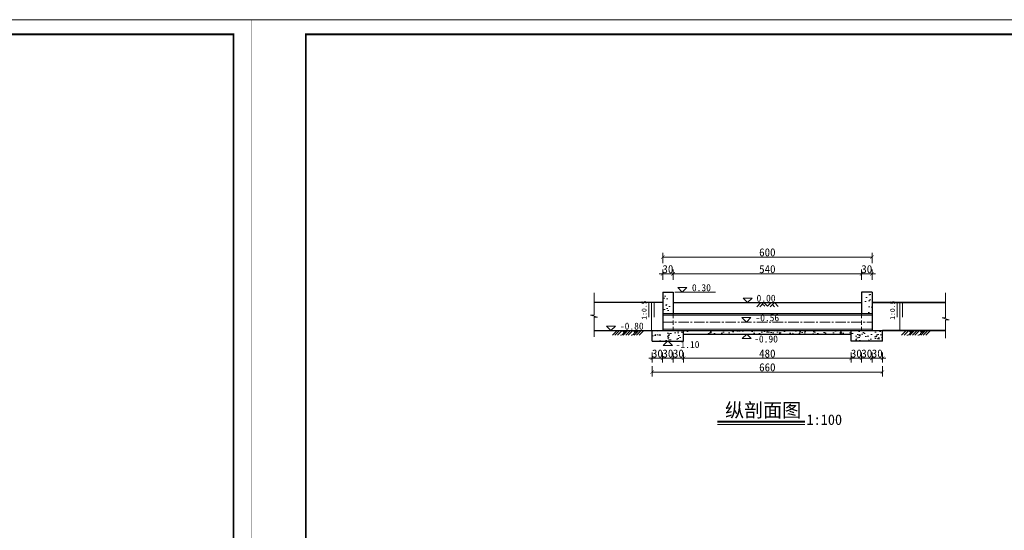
# Model space of a CAD drawing. Extents: x 36231 to 595326, y 3059 to 3871788.
# Tile 34 of 143: x 584516 to 584798, y 3864597 to 3864743. Entities that reach past the tile are written whole.
import ezdxf

# ---------------------------------------------------------------- set-up
doc = ezdxf.new("R2010")
doc.units = 0
doc.header["$PDMODE"] = 32
doc.header["$PDSIZE"] = 0.2
doc.linetypes.add('CENTER2', pattern=[1.125, 0.75, -0.125, 0.125, -0.125])
doc.linetypes.add('HIDDEN', pattern=[0.375, 0.25, -0.125])
doc.layers.get('0').update_dxf_attribs({"linetype": 'CONTINUOUS'})
doc.layers.get('Defpoints').update_dxf_attribs({"linetype": 'CONTINUOUS'})
for name, color, linetype, lineweight in [('0.09标注线', 3, 'CONTINUOUS', 9), ('0.13填充', 8, 'CONTINUOUS', 9), ('0.13文字', 3, 'CONTINUOUS', 13), ('0.30粗蓝', 4, 'CONTINUOUS', 30), ('图框１', 5, 'CONTINUOUS', 60), ('文字', 7, 'CONTINUOUS', 15), ('文字层', 7, 'CONTINUOUS', 15), ('粗线', 7, 'CONTINUOUS', 35), ('细实线', 3, 'CONTINUOUS', 20), ('细线', 7, 'CONTINUOUS', 15), ('细线-尺寸线和尺寸界限、剖面线、示坡线、重合剖面的轮廓线、钢筋图的构件轮廓线、表格中分隔线、引出线', 7, 'CONTINUOUS', 0), ('虚线', 251, 'HIDDEN', 15)]:
    doc.layers.add(name, color=color, linetype=linetype, lineweight=lineweight)
doc.styles.add('-仿宋_GB2312', font='仿宋_GB2312_0.ttf')
doc.styles.add('HZTXT', font='仿宋_GB2312_0.ttf', dxfattribs={"width": 0.8, "height": 2.5})
doc.styles.get("Standard").update_dxf_attribs({"font": 'rs.shx', "bigfont": 'hztxt.shx'})
doc.dimstyles.get("Standard").update_dxf_attribs({"dimtxt": 0.18, "dimasz": 0.18, "dimexe": 0.18, "dimexo": 0.0625, "dimgap": 0.09, "dimtad": 0, "dimtih": 1, "dimtoh": 1, "dimdec": 0, "dimlfac": 2, "dimzin": 0, "dimdsep": 46, "dimtxsty": 'Standard', "dimcen": 0.09, "dimadec": 0, "dimazin": 0, "dimtfac": 1, "dimtdec": 0, "dimtofl": 0, "dimtmove": 0, "dimatfit": 3, "dimfxl": 1, "dimtolj": 1, "dimtzin": 0, "dimarcsym": 0})
doc.dimstyles.new('副本 (5) (2) STANDARD', dxfattribs={"dimtxt": 2.3, "dimasz": 1, "dimexe": 1.25, "dimexo": 1.5, "dimgap": 0.2, "dimtad": 1, "dimdec": 0, "dimlfac": 10, "dimzin": 0, "dimdsep": 46, "dimtxsty": '-仿宋_GB2312', "dimblk": 'ARCHTICK', "dimcen": 0.09, "dimadec": 0, "dimazin": 0, "dimtfac": 1, "dimtdec": 0, "dimtix": 1, "dimtmove": 2, "dimatfit": 3, "dimfxl": 1.7, "dimfxlon": 1, "dimtolj": 1, "dimtzin": 0, "dimlwd": 9, "dimlwe": 9, "dimarcsym": 0})
doc.dimstyles.new('工作室标准标注', dxfattribs={"dimtxt": 2.5, "dimasz": 1, "dimexe": 1.2, "dimexo": 1.5, "dimgap": 1, "dimtad": 1, "dimdec": 1, "dimzin": 0, "dimdsep": 46, "dimtxsty": 'HZTXT', "dimblk": 'ARCHTICK', "dimcen": 0.09, "dimadec": 0, "dimazin": 0, "dimtfac": 0.09, "dimtdec": 1, "dimtofl": 0, "dimtmove": 2, "dimatfit": 3, "dimldrblk": 'ARCHTICK', "dimfxl": 3, "dimfxlon": 1, "dimtolj": 1, "dimtzin": 0, "dimarcsym": 0})

# ---------------------------------------------------------------- blocks, each defined once
blk = doc.blocks.new('eesz')
at = {"layer": '图框１', "color": 7, "const_width": 0.46666665}
blk.add_lwpolyline([(25244.47424427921, -497.5989567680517), (25244.47424427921, -1980.561866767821), (27344.47416927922, -1980.561866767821), (27344.47416927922, -497.5989567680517)], close=True, dxfattribs=at)
blk.add_lwpolyline([(25244.47424427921, -497.5989567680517), (25244.47424427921, -1980.561866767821), (27344.47416927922, -1980.561866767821), (27344.47416927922, -497.5989567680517)], close=True, dxfattribs=at)
at = {"layer": '图框１', "color": 5, "const_width": 0.46666665}
blk.add_lwpolyline([(25244.47424427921, -497.5989567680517), (25244.47424427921, -1980.561866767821), (27344.47416927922, -1980.561866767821), (27344.47416927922, -497.5989567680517)], close=True, dxfattribs=at)
at = {"layer": '图框１', "color": 7}
blk.add_lwpolyline([(25322.25201927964, -518.3396967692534, 3.111110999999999, 3.111110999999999, 0), (27318.54824427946, -518.3396967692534, 2.592592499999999, 2.592592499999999, 0), (27318.54824427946, -1954.635941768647, 2.592592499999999, 2.592592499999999, 0), (25322.25201927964, -1954.635941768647, 2.592592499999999, 2.592592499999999, 0)], format="xyseb", close=True, dxfattribs=at)
blk.add_lwpolyline([(25322.25201927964, -518.3396967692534, 3.111110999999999, 3.111110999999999, 0), (27318.54824427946, -518.3396967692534, 2.592592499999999, 2.592592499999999, 0), (27318.54824427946, -1954.635941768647, 2.592592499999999, 2.592592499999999, 0), (25322.25201927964, -1954.635941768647, 2.592592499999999, 2.592592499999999, 0)], format="xyseb", close=True, dxfattribs=at)
at = {"layer": '图框１', "color": 5}
blk.add_lwpolyline([(25322.25201927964, -518.3396967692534, 3.111110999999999, 3.111110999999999, 0), (27318.54824427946, -518.3396967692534, 2.592592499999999, 2.592592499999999, 0), (27318.54824427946, -1954.635941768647, 2.592592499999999, 2.592592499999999, 0), (25322.25201927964, -1954.635941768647, 2.592592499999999, 2.592592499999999, 0)], format="xyseb", close=True, dxfattribs=at)
blk = doc.blocks.new('_ARCHTICK')
at = {"color": 0, "linetype": 'ByBlock', "const_width": 0.15}
blk.add_lwpolyline([(-0.5, -0.5), (0.5, 0.5)], dxfattribs=at)
blk = doc.blocks.new('*D1576')
at = {"layer": '0.09标注线', "color": 0, "lineweight": 9}
for p, q in [((584700.4425086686, 3864668.459634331), (584700.4425086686, 3864671.409634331)), ((584703.4425086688, 3864668.459634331), (584703.4425086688, 3864671.409634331)), ((584700.4425086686, 3864670.159634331), (584699.4425086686, 3864670.159634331)), ((584700.4425086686, 3864670.159634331), (584703.4425086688, 3864670.159634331)), ((584703.4425086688, 3864670.159634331), (584704.4425086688, 3864670.159634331))]:
    blk.add_line(p, q, dxfattribs=at)
at = {"layer": 'Defpoints', "color": 0, "lineweight": 13}
for p in [(584703.4425086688, 3864670.159634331), (584700.4425086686, 3864664.908054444), (584703.4425086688, 3864664.908028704)]:
    blk.add_point(p, dxfattribs=at)
at = {"layer": '0.09标注线', "color": 0, "lineweight": 9}
blk.add_blockref('_ARCHTICK', (584700.4425086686, 3864670.159634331), dxfattribs=at)
at = {"layer": '0.09标注线', "color": 0, "lineweight": 9, "rotation": 180}
blk.add_blockref('_ARCHTICK', (584703.4425086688, 3864670.159634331), dxfattribs=at)
at = {"layer": '0.09标注线', "color": 0, "lineweight": 13, "insert": (584701.9425086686, 3864671.509634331), "char_height": 2.3, "attachment_point": 5, "style": '-仿宋_GB2312'}
blk.add_mtext('\\A1;30', dxfattribs=at)
blk = doc.blocks.new('*D1578')
at = {"layer": '0.09标注线', "color": 0, "lineweight": 9}
for p, q in [((584757.4425125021, 3864668.459634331), (584757.4425125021, 3864671.409634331)), ((584760.4425125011, 3864668.459634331), (584760.4425125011, 3864671.409634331)), ((584757.4425125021, 3864670.159634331), (584756.4425125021, 3864670.159634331)), ((584757.4425125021, 3864670.159634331), (584760.4425125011, 3864670.159634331)), ((584760.4425125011, 3864670.159634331), (584761.4425125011, 3864670.159634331))]:
    blk.add_line(p, q, dxfattribs=at)
at = {"layer": 'Defpoints', "color": 0, "lineweight": 13}
for p in [(584760.4425125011, 3864670.159634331), (584760.4425125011, 3864664.908283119), (584757.4425125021, 3864661.908056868)]:
    blk.add_point(p, dxfattribs=at)
at = {"layer": '0.09标注线', "color": 0, "lineweight": 9}
blk.add_blockref('_ARCHTICK', (584757.4425125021, 3864670.159634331), dxfattribs=at)
at = {"layer": '0.09标注线', "color": 0, "lineweight": 9, "rotation": 180}
blk.add_blockref('_ARCHTICK', (584760.4425125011, 3864670.159634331), dxfattribs=at)
at = {"layer": '0.09标注线', "color": 0, "lineweight": 13, "insert": (584758.9425125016, 3864671.509634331), "char_height": 2.3, "attachment_point": 5, "style": '-仿宋_GB2312'}
blk.add_mtext('\\A1;30', dxfattribs=at)
blk = doc.blocks.new('*D1579')
at = {"layer": '0.09标注线', "color": 0, "lineweight": 9}
for p, q in [((584697.4404176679, 3864645.961786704), (584696.4404176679, 3864645.961786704)), ((584697.4404176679, 3864647.661786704), (584697.4404176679, 3864644.711786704)), ((584697.4404176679, 3864645.961786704), (584700.4414107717, 3864645.961786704)), ((584700.4414107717, 3864647.661786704), (584700.4414107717, 3864644.711786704)), ((584700.4414107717, 3864645.961786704), (584701.4414107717, 3864645.961786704))]:
    blk.add_line(p, q, dxfattribs=at)
at = {"layer": 'Defpoints', "color": 0, "lineweight": 13}
for p in [(584700.4414107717, 3864653.908045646), (584697.4404176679, 3864650.908045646), (584700.4414107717, 3864645.961786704)]:
    blk.add_point(p, dxfattribs=at)
at = {"layer": '0.09标注线', "color": 0, "lineweight": 9}
blk.add_blockref('_ARCHTICK', (584697.4404176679, 3864645.961786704), dxfattribs=at)
at = {"layer": '0.09标注线', "color": 0, "lineweight": 9, "rotation": 180}
blk.add_blockref('_ARCHTICK', (584700.4414107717, 3864645.961786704), dxfattribs=at)
at = {"layer": '0.09标注线', "color": 0, "lineweight": 13, "insert": (584698.9409142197, 3864647.311786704), "char_height": 2.3, "attachment_point": 5, "style": '-仿宋_GB2312'}
blk.add_mtext('\\A1;30', dxfattribs=at)
blk = doc.blocks.new('*D1580')
at = {"layer": '0.09标注线', "color": 0, "lineweight": 9}
for p, q in [((584700.4414107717, 3864645.961786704), (584699.4414107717, 3864645.961786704)), ((584700.4414107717, 3864647.661786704), (584700.4414107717, 3864644.711786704)), ((584700.4414107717, 3864645.961786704), (584703.4425086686, 3864645.961786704)), ((584703.4425086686, 3864647.661786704), (584703.4425086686, 3864644.711786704)), ((584703.4425086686, 3864645.961786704), (584704.4425086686, 3864645.961786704))]:
    blk.add_line(p, q, dxfattribs=at)
at = {"layer": 'Defpoints', "color": 0, "lineweight": 13}
for p in [(584700.4414107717, 3864653.908045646), (584703.4425086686, 3864653.908045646), (584703.4425086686, 3864645.961786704)]:
    blk.add_point(p, dxfattribs=at)
at = {"layer": '0.09标注线', "color": 0, "lineweight": 9}
blk.add_blockref('_ARCHTICK', (584700.4414107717, 3864645.961786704), dxfattribs=at)
at = {"layer": '0.09标注线', "color": 0, "lineweight": 9, "rotation": 180}
blk.add_blockref('_ARCHTICK', (584703.4425086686, 3864645.961786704), dxfattribs=at)
at = {"layer": '0.09标注线', "color": 0, "lineweight": 13, "insert": (584701.9419597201, 3864647.311786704), "char_height": 2.3, "attachment_point": 5, "style": '-仿宋_GB2312'}
blk.add_mtext('\\A1;30', dxfattribs=at)
blk = doc.blocks.new('*D1581')
at = {"layer": '0.09标注线', "color": 0, "lineweight": 9}
for p, q in [((584703.4425086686, 3864645.961786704), (584702.4425086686, 3864645.961786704)), ((584703.4425086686, 3864647.661786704), (584703.4425086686, 3864644.711786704)), ((584703.4425086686, 3864645.961786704), (584706.4404176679, 3864645.961786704)), ((584706.4404176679, 3864647.661786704), (584706.4404176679, 3864644.711786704)), ((584706.4404176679, 3864645.961786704), (584707.4404176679, 3864645.961786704))]:
    blk.add_line(p, q, dxfattribs=at)
at = {"layer": 'Defpoints', "color": 0, "lineweight": 13}
for p in [(584703.4425086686, 3864653.908045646), (584706.4404176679, 3864650.908045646), (584706.4404176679, 3864645.961786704)]:
    blk.add_point(p, dxfattribs=at)
at = {"layer": '0.09标注线', "color": 0, "lineweight": 9}
blk.add_blockref('_ARCHTICK', (584703.4425086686, 3864645.961786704), dxfattribs=at)
at = {"layer": '0.09标注线', "color": 0, "lineweight": 9, "rotation": 180}
blk.add_blockref('_ARCHTICK', (584706.4404176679, 3864645.961786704), dxfattribs=at)
at = {"layer": '0.09标注线', "color": 0, "lineweight": 13, "insert": (584704.9414631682, 3864647.311786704), "char_height": 2.3, "attachment_point": 5, "style": '-仿宋_GB2312'}
blk.add_mtext('\\A1;30', dxfattribs=at)
blk = doc.blocks.new('*D1583')
at = {"layer": '0.09标注线', "color": 0, "lineweight": 9}
for p, q in [((584754.4425125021, 3864645.961786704), (584753.4425125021, 3864645.961786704)), ((584754.4425125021, 3864647.661786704), (584754.4425125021, 3864644.711786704)), ((584754.4425125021, 3864645.961786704), (584757.442512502, 3864645.961786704)), ((584757.442512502, 3864647.661786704), (584757.442512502, 3864644.711786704)), ((584757.442512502, 3864645.961786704), (584758.442512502, 3864645.961786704))]:
    blk.add_line(p, q, dxfattribs=at)
at = {"layer": 'Defpoints', "color": 0, "lineweight": 13}
for p in [(584757.442512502, 3864653.908045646), (584754.4425125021, 3864650.908045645), (584757.442512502, 3864645.961786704)]:
    blk.add_point(p, dxfattribs=at)
at = {"layer": '0.09标注线', "color": 0, "lineweight": 9}
blk.add_blockref('_ARCHTICK', (584754.4425125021, 3864645.961786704), dxfattribs=at)
at = {"layer": '0.09标注线', "color": 0, "lineweight": 9, "rotation": 180}
blk.add_blockref('_ARCHTICK', (584757.442512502, 3864645.961786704), dxfattribs=at)
at = {"layer": '0.09标注线', "color": 0, "lineweight": 13, "insert": (584755.942512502, 3864647.311786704), "char_height": 2.3, "attachment_point": 5, "style": '-仿宋_GB2312'}
blk.add_mtext('\\A1;30', dxfattribs=at)
blk = doc.blocks.new('*D1584')
at = {"layer": '0.09标注线', "color": 0, "lineweight": 9}
for p, q in [((584757.442512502, 3864645.961786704), (584756.442512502, 3864645.961786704)), ((584757.442512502, 3864647.661786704), (584757.442512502, 3864644.711786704)), ((584757.442512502, 3864645.961786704), (584760.4425544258, 3864645.961786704)), ((584760.4425544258, 3864647.661786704), (584760.4425544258, 3864644.711786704)), ((584760.4425544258, 3864645.961786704), (584761.4425544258, 3864645.961786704))]:
    blk.add_line(p, q, dxfattribs=at)
at = {"layer": 'Defpoints', "color": 0, "lineweight": 13}
for p in [(584757.442512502, 3864653.908045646), (584760.4425544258, 3864653.908045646), (584760.4425544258, 3864645.961786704)]:
    blk.add_point(p, dxfattribs=at)
at = {"layer": '0.09标注线', "color": 0, "lineweight": 9}
blk.add_blockref('_ARCHTICK', (584757.442512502, 3864645.961786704), dxfattribs=at)
at = {"layer": '0.09标注线', "color": 0, "lineweight": 9, "rotation": 180}
blk.add_blockref('_ARCHTICK', (584760.4425544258, 3864645.961786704), dxfattribs=at)
at = {"layer": '0.09标注线', "color": 0, "lineweight": 13, "insert": (584758.9425334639, 3864647.311786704), "char_height": 2.3, "attachment_point": 5, "style": '-仿宋_GB2312'}
blk.add_mtext('\\A1;30', dxfattribs=at)
blk = doc.blocks.new('*D1585')
at = {"layer": '0.09标注线', "color": 0, "lineweight": 9}
for p, q in [((584760.4425544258, 3864645.961786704), (584759.4425544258, 3864645.961786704)), ((584760.4425544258, 3864647.661786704), (584760.4425544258, 3864644.711786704)), ((584760.4425544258, 3864645.961786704), (584763.4425125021, 3864645.961786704)), ((584763.4425125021, 3864647.661786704), (584763.4425125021, 3864644.711786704)), ((584763.4425125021, 3864645.961786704), (584764.4425125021, 3864645.961786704))]:
    blk.add_line(p, q, dxfattribs=at)
at = {"layer": 'Defpoints', "color": 0, "lineweight": 13}
for p in [(584760.4425544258, 3864653.908045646), (584763.4425125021, 3864650.908045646), (584763.4425125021, 3864645.961786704)]:
    blk.add_point(p, dxfattribs=at)
at = {"layer": '0.09标注线', "color": 0, "lineweight": 9}
blk.add_blockref('_ARCHTICK', (584760.4425544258, 3864645.961786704), dxfattribs=at)
at = {"layer": '0.09标注线', "color": 0, "lineweight": 9, "rotation": 180}
blk.add_blockref('_ARCHTICK', (584763.4425125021, 3864645.961786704), dxfattribs=at)
at = {"layer": '0.09标注线', "color": 0, "lineweight": 13, "insert": (584761.9425334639, 3864647.311786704), "char_height": 2.3, "attachment_point": 5, "style": '-仿宋_GB2312'}
blk.add_mtext('\\A1;30', dxfattribs=at)
blk = doc.blocks.new('*D1750')
at = {"layer": 'Defpoints', "color": 0, "lineweight": 13}
for p in [(36259.39384538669, 3864669.937202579), (36234.63696926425, 3864657.301094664), (585837.1791262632, 3864657.301094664)]:
    blk.add_point(p, dxfattribs=at)
at = {"layer": '细实线', "color": 0, "lineweight": -2}
for p, q in [((36237.63696926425, 3864669.937202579), (36233.43696926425, 3864669.937202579)), ((36234.63696926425, 3864669.937202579), (36234.63696926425, 3864657.301094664)), ((36237.63696926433, 3864657.301094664), (36233.43696926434, 3864657.301094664))]:
    blk.add_line(p, q, dxfattribs=at)
for p, rotation in [((36234.63696926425, 3864669.937202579), 90), ((36234.63696926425, 3864657.301094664), 270)]:
    blk.add_blockref('_ARCHTICK', p, dxfattribs=dict(at, rotation=rotation))
at = {"layer": '细实线', "color": 0, "lineweight": 9, "insert": (36232.38696926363, 3864663.619148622), "char_height": 2.5, "attachment_point": 5, "rotation": 90, "style": 'HZTXT'}
blk.add_mtext('\\A1;20', dxfattribs=at)

msp = doc.modelspace()

# ---------------------------------------------------------------- hatches: boundary and pattern name
at = {"layer": '0.09标注线', "lineweight": 13}
h = msp.add_hatch(dxfattribs=at)
h.set_pattern_fill('AR-CONC', color=256, scale=0.02, style=0)
h.set_pattern_definition([(50, (573638.012721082, 3867785.622910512), (3.64369337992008, -0.3187817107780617), [0.381, -4.191000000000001]), (355, (573638.012721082, 3867785.622910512), (-0.7048565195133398, 3.8211328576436), [0.3048, -3.3528]), (100.451, (573638.316361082, 3867785.596345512), (2.938850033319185, 3.502333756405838), [0.3238, -3.5618]), (46.18420000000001, (573638.012721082, 3867786.638910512), (5.421580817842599, -0.8408465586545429), [0.5715, -6.2865]), (96.6356, (573638.464519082, 3867786.568840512), (4.748084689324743, 4.948511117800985), [0.4857, -5.3427]), (351.1840000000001, (573638.012721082, 3867786.638910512), (4.748092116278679, 4.948502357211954), [0.4572, -5.0292]), (21, (573638.520721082, 3867786.384910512), (3.032297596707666, -2.04531037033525), [0.381, -4.191000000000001]), (326.0000000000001, (573638.520721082, 3867786.384910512), (1.236040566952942, 3.683759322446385), [0.3048, -3.3528]), (71.4514, (573638.773411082, 3867786.214468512), (4.268329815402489, 1.638457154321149), [0.3238, -3.5618]), (37.50000000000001, (573638.012721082, 3867785.622910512), (0.06177206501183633, 1.691100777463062), [0, -3.31216, 0, -3.4036, 0, -3.3655]), (7.499999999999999, (573638.012721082, 3867785.622910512), (1.336393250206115, 2.00361149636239), [0, -1.94056, 0, -3.23596, 0, -1.2827]), (327.5, (573636.879881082, 3867785.622910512), (2.711811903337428, -0.1145748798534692), [0, -1.27, 0, -3.9624, 0, -5.2578]), (317.5, (573636.371881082, 3867785.622910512), (2.962583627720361, 0.5085298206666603), [0, -1.651, 0, -2.63144, 0, -3.7338])])
h.paths.add_polyline_path([(584702.4425086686, 3864664.908054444), (584700.4425086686, 3864664.908054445), (584700.442512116, 3864658.707931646), (584702.4425086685, 3864658.707931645)])
h.paths.add_polyline_path([(584705.4404176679, 3864650.908045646), (584705.440417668, 3864653.908045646), (584697.4423900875, 3864653.908045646), (584697.4404176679, 3864650.908045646), (584701.8737624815, 3864650.908045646), (584701.9140139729, 3864650.948297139), (584701.9542654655, 3864650.908045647)])
h.paths.add_polyline_path([(584705.4404176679, 3864653.908045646), (584705.4404176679, 3864652.907959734), (584755.4425125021, 3864652.907667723), (584755.4425125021, 3864653.908045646)])
h.paths.add_polyline_path([(584755.4425125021, 3864653.908045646), (584755.4425125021, 3864650.908045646), (584763.4425125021, 3864650.908045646), (584763.4426723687, 3864653.908045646)])
h.paths.add_polyline_path([(584758.442512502, 3864658.707931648), (584760.4425361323, 3864658.707931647), (584760.4425125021, 3864664.908054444), (584758.4425125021, 3864664.908054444)])
at = {"layer": '0.13填充'}
h = msp.add_hatch(color=7, dxfattribs=at)
edge = h.paths.add_edge_path()
edge.add_ellipse((584689.5062214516, 3864654.045360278), major_axis=(0, -0.7306824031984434), ratio=0.9642642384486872, start_angle=280.8772955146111, end_angle=439.1227044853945)
edge.add_line((584690.1981337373, 3864653.907475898), (584688.8143091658, 3864653.907475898))
h = msp.add_hatch(color=7, dxfattribs=at)
edge = h.paths.add_edge_path()
edge.add_ellipse((584692.6053569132, 3864654.045360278), major_axis=(0, -0.7306824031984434), ratio=0.9642642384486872, start_angle=280.8772955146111, end_angle=439.1227044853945)
edge.add_line((584693.2972691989, 3864653.907475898), (584691.9134446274, 3864653.907475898))
h = msp.add_hatch(color=7, dxfattribs=at)
edge = h.paths.add_edge_path()
edge.add_ellipse((584771.6650093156, 3864654.045930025), major_axis=(0, -0.7306824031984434), ratio=0.9642642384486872, start_angle=280.8772955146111, end_angle=439.1227044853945)
edge.add_line((584772.3569216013, 3864653.908045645), (584770.9730970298, 3864653.908045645))
h = msp.add_hatch(color=7, dxfattribs=at)
edge = h.paths.add_edge_path()
edge.add_ellipse((584774.7641447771, 3864654.045930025), major_axis=(0, -0.7306824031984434), ratio=0.9642642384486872, start_angle=280.8772955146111, end_angle=439.1227044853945)
edge.add_line((584775.4560570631, 3864653.908045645), (584774.0722324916, 3864653.908045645))

# ---------------------------------------------------------------- linework, layer by layer
at = {"color": 0, "lineweight": 30}
for p, q in [((584760.4425191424, 3864658.707931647), (584700.4425020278, 3864658.707931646)), ((584680.798501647, 3864653.908054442), (584700.4424991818, 3864653.908045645))]:
    msp.add_line(p, q, dxfattribs=at)
at = {"color": 0, "lineweight": 13}
msp.add_line((584760.4425193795, 3864658.307931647), (584700.4425017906, 3864658.307931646), dxfattribs=at)
at = {"layer": '0.09标注线', "color": 7}
msp.add_line((584703.9594201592, 3864664.908054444), (584715.5592044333, 3864664.908054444), dxfattribs=at)
at = {"layer": '0.09标注线', "color": 0, "lineweight": 13}
for p, q in [((584696.4458427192, 3864661.943685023), (584696.4458427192, 3864657.748668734)), ((584697.26210993, 3864661.943685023), (584697.2621063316, 3864653.908047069)), ((584698.0173926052, 3864661.943685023), (584698.017392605, 3864657.748668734)), ((584767.645483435, 3864661.913858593), (584767.645483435, 3864657.718842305)), ((584768.4617506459, 3864661.913858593), (584768.4617470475, 3864653.87822064)), ((584769.217033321, 3864661.913858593), (584769.2170333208, 3864657.718842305))]:
    msp.add_line(p, q, dxfattribs=at)
at = {"layer": '0.13填充', "color": 7, "lineweight": 40, "ltscale": 0.005}
msp.add_line((584716.1392399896, 3864627.816814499), (584741.1590883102, 3864627.816814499), dxfattribs=at)
at = {"layer": '0.13填充', "color": 7, "ltscale": 0.005}
msp.add_line((584716.1392399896, 3864626.973963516), (584741.1590883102, 3864626.973963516), dxfattribs=at)
at = {"layer": '0.13文字', "lineweight": 13}
msp.add_line((590756.6746656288, 3864742.976876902), (583564.2750096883, 3864742.976876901), dxfattribs=at)
at = {"layer": '0.30粗蓝', "color": 7, "ltscale": 80}
for p, q in [((584700.4425086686, 3864664.908054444), (584700.4425147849, 3864653.908045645)), ((584700.4425086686, 3864664.908054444), (584702.4425086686, 3864664.908054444)), ((584702.4425086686, 3864664.908054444), (584703.4425086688, 3864664.908028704)), ((584703.4425086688, 3864664.908028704), (584703.4425086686, 3864658.707931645)), ((584760.4425125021, 3864664.908054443), (584757.4425125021, 3864664.908054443)), ((584757.4425125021, 3864664.908054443), (584757.442512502, 3864658.707931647)), ((584760.4425125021, 3864664.908054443), (584760.4425544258, 3864653.908045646)), ((584700.4425089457, 3864661.943685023), (584680.798500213, 3864661.943685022)), ((584700.4425089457, 3864661.943685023), (584680.798500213, 3864661.943685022)), ((584703.4425086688, 3864661.908054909), (584757.442512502, 3864661.908056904)), ((584697.4404176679, 3864650.908045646), (584697.4423900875, 3864653.908045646)), ((584697.4423900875, 3864653.908045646), (584763.4426723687, 3864653.908045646)), ((584706.4404176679, 3864650.908045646), (584706.4404176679, 3864653.908045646)), ((584706.4404176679, 3864652.907953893), (584754.4425125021, 3864652.907673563)), ((584754.4425125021, 3864650.908045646), (584754.4425125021, 3864653.908045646)), ((584763.4425125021, 3864650.908045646), (584763.4426723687, 3864653.908045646)), ((584697.4404176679, 3864650.908045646), (584706.4404176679, 3864650.908045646)), ((584763.4425125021, 3864650.908045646), (584754.4425125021, 3864650.908045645))]:
    msp.add_line(p, q, dxfattribs=at)
at = {"layer": '0.30粗蓝', "color": 7, "lineweight": 13, "ltscale": 80}
msp.add_line((584700.4424994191, 3864654.308043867), (584760.4425217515, 3864654.307569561), dxfattribs=at)
at = {"layer": '粗线', "color": 7}
for p, q in [((584760.4423506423, 3864661.913858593), (584781.5246480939, 3864661.913858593)), ((584763.4426723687, 3864653.908045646), (584781.5246619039, 3864653.908045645))]:
    msp.add_line(p, q, dxfattribs=at)
at = {"layer": '细实线', "color": 6, "linetype": 'CENTER2', "lineweight": 13, "ltscale": 4}
msp.add_line((584700.4425006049, 3864656.307938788), (584760.4425205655, 3864656.307956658), dxfattribs=at)
at = {"layer": '细实线', "color": 7, "ltscale": 5}
for p, q in [((584687.394009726, 3864653.907475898), (584686.0576918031, 3864652.571157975)), ((584688.1011165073, 3864653.907475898), (584686.7647985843, 3864652.571157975)), ((584688.8082232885, 3864653.907475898), (584687.4719053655, 3864652.571157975)), ((584690.4931451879, 3864653.907475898), (584689.1568272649, 3864652.571157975)), ((584691.200251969, 3864653.907475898), (584689.8639340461, 3864652.571157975)), ((584691.9073587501, 3864653.907475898), (584690.5710408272, 3864652.571157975)), ((584693.5922806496, 3864653.907475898), (584692.2559627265, 3864652.571157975)), ((584694.2993874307, 3864653.907475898), (584692.9630695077, 3864652.571157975)), ((584695.0064942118, 3864653.907475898), (584693.6701762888, 3864652.571157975)), ((584770.2599043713, 3864653.908045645), (584768.9235864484, 3864652.571727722)), ((584770.9670111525, 3864653.908045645), (584769.6306932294, 3864652.571727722)), ((584772.6519330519, 3864653.908045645), (584771.315615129, 3864652.571727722)), ((584773.3590398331, 3864653.908045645), (584772.0227219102, 3864652.571727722)), ((584774.0661466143, 3864653.908045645), (584772.7298286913, 3864652.571727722)), ((584775.7510685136, 3864653.908045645), (584774.4147505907, 3864652.571727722)), ((584776.4581752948, 3864653.908045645), (584775.1218573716, 3864652.571727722)), ((584777.1652820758, 3864653.908045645), (584775.8289641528, 3864652.571727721))]:
    msp.add_line(p, q, dxfattribs=at)
at = {"layer": '细实线', "color": 7, "lineweight": 20, "ltscale": 5, "start_tangent": (-0.9990642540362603, 0.04325062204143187), "end_tangent": (-0.99950576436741, -0.03143607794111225)}
for points in [[(584689.4756534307, 3864653.318135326), (584689.1758636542, 3864653.202375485), (584689.098784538, 3864653.074239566), (584689.0603802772, 3864652.901232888), (584688.927804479, 3864652.740815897), (584688.7293417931, 3864652.640415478), (584688.3099725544, 3864652.571157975)], [(584692.5747888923, 3864653.318135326), (584692.2749991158, 3864653.202375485), (584692.1979199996, 3864653.074239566), (584692.1595157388, 3864652.901232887), (584692.0269399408, 3864652.740815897), (584691.8284772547, 3864652.640415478), (584691.4091080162, 3864652.571157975)], [(584771.6344412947, 3864653.318705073), (584771.3346515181, 3864653.202945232), (584771.257572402, 3864653.074809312), (584771.2191681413, 3864652.901802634), (584771.0865923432, 3864652.741385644), (584770.8881296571, 3864652.640985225), (584770.4687604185, 3864652.571727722)], [(584774.7335767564, 3864653.318705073), (584774.4337869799, 3864653.202945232), (584774.3567078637, 3864653.074809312), (584774.318303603, 3864652.901802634), (584774.1857278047, 3864652.741385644), (584773.9872651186, 3864652.640985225), (584773.5678958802, 3864652.571727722)]]:
    msp.add_spline(points, degree=3, dxfattribs=at)
at = {"layer": '细线', "color": 7, "lineweight": 9}
for p, q in [((584680.7985016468, 3864664.69628187), (584680.7985016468, 3864658.333692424)), ((584781.5246571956, 3864664.697555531), (584781.5246571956, 3864657.543696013)), ((584680.7985016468, 3864659.999605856), (584680.7985016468, 3864658.333692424)), ((584679.7946497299, 3864658.333692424), (584680.7985016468, 3864658.333692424)), ((584681.8023535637, 3864657.769605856), (584679.7946497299, 3864658.333692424)), ((584680.7985016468, 3864657.769605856), (584680.798501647, 3864652.086700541)), ((584680.7985016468, 3864657.769605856), (584681.8023535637, 3864657.769605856)), ((584780.5208052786, 3864657.543696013), (584781.5246571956, 3864657.543696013)), ((584782.5285091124, 3864656.979609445), (584780.5208052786, 3864657.543696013)), ((584781.5246571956, 3864659.209609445), (584781.5246571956, 3864657.543696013)), ((584781.5246571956, 3864656.979609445), (584781.5246571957, 3864651.757622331)), ((584781.5246571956, 3864656.979609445), (584782.5285091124, 3864656.979609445))]:
    msp.add_line(p, q, dxfattribs=at)
at = {"layer": '细线', "color": 7}
for points in [[(584706.0638101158, 3864664.908054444), (584704.7638101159, 3864666.208054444), (584707.3638101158, 3864666.208054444)], [(584724.7696317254, 3864661.908055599), (584723.4696317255, 3864663.208055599), (584726.0696317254, 3864663.208055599)], [(584724.4543576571, 3864656.307943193), (584723.1543576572, 3864657.607943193), (584725.7543576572, 3864657.607943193)], [(584685.6073325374, 3864653.90805229), (584684.3073325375, 3864655.20805229), (584686.9073325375, 3864655.20805229)], [(584724.5382266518, 3864652.907848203), (584725.8382266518, 3864651.607848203), (584723.2382266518, 3864651.607848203)], [(584701.9140139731, 3864650.948297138), (584703.214013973, 3864649.648297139), (584700.614013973, 3864649.648297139)]]:
    msp.add_lwpolyline(points, close=True, dxfattribs=at)
at = {"layer": '细线-尺寸线和尺寸界限、剖面线、示坡线、重合剖面的轮廓线、钢筋图的构件轮廓线、表格中分隔线、引出线', "color": 7, "ltscale": 80}
for p, q in [((584727.4115987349, 3864660.756852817), (584728.5628007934, 3864661.908054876)), ((584728.307598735, 3864660.756852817), (584729.4588007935, 3864661.908054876)), ((584729.7160911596, 3864660.871259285), (584729.0690481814, 3864661.518302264)), ((584730.5061723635, 3864660.860683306), (584729.4588007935, 3864661.908054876)), ((584730.5061723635, 3864660.860683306), (584731.5535439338, 3864661.908054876)), ((584731.2983418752, 3864660.756852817), (584732.4495439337, 3864661.908054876)), ((584732.5354217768, 3864660.699846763), (584731.8883787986, 3864661.34688974)), ((584733.5119608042, 3864660.845638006), (584732.4495439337, 3864661.908054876))]:
    msp.add_line(p, q, dxfattribs=at)
at = {"layer": '虚线', "color": 7, "lineweight": 15, "ltscale": 5}
for p, q in [((584703.4425086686, 3864658.707931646), (584703.4425086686, 3864653.908045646)), ((584757.442512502, 3864658.707931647), (584757.442512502, 3864653.908045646))]:
    msp.add_line(p, q, dxfattribs=at)

# ---------------------------------------------------------------- block references
at = {"layer": '文字层', "color": 1, "xscale": 0.1999999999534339, "yscale": 0.2000000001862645, "zscale": 0.2}
msp.add_blockref('eesz', (579113.7078996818, 3864842.496668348), dxfattribs=at)
at = {"layer": '文字层', "xscale": 0.1999999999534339, "yscale": 0.2000000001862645, "zscale": 0.2}
msp.add_blockref('eesz', (579533.7078845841, 3864842.496668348), dxfattribs=at)

# ---------------------------------------------------------------- texts
at = {"layer": '0.09标注线', "color": 7, "insert": (584714.2716250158, 3864667.198867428), "char_height": 2, "width": 18.52798878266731, "attachment_point": 3, "style": '-仿宋_GB2312'}
msp.add_mtext('0.30', dxfattribs=at)
at = {"layer": '文字', "color": 7, "attachment_point": 1, "style": '-仿宋_GB2312'}
for s, insert, char_height, width in [('0.00', (584727.3516598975, 3864664.189317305), 2, 3.97139499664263), ('-0.56', (584727.0363858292, 3864658.589204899), 2, 3.97139499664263), ('-0.80', (584688.1893607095, 3864656.189313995), 2, 3.97139499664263), ('-0.90', (584726.6690095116, 3864652.495741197), 2, 3.97139499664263), ('-1.10', (584704.1821784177, 3864650.908045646), 2, 3.97139499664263), ('纵剖面图', (584718.3225085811, 3864633.107289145), 4, 38.01371816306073), ('1:100', (584741.6616627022, 3864629.864750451), 3, 10.28954739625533)]:
    msp.add_mtext(s, dxfattribs=dict(at, insert=insert, char_height=char_height, width=width))
at = {"layer": '文字', "color": 7, "char_height": 1.4, "width": 10.83117815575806, "attachment_point": 1, "rotation": 90, "style": '-仿宋_GB2312'}
for insert in [(584694.4155320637, 3864657.029390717), (584765.6151727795, 3864656.999564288)]:
    msp.add_mtext('1:0.5', dxfattribs=dict(at, insert=insert))

# ---------------------------------------------------------------- dimensions: what is measured, and where the dimension line sits
at = {"layer": '0.09标注线', "lineweight": 13}
for base, p1, p2, picture, middle in [((584703.4425086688, 3864670.159634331), (584700.4425086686, 3864664.908054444), (584703.4425086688, 3864664.908028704), '*D1576', (584701.9425086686, 3864671.509634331)), ((584760.4425125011, 3864670.159634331), (584757.4425125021, 3864661.908056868), (584760.4425125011, 3864664.908283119), '*D1578', (584758.9425125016, 3864671.509634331)), ((584700.4414107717, 3864645.961786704), (584697.4404176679, 3864650.908045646), (584700.4414107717, 3864653.908045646), '*D1579', (584698.9409142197, 3864647.311786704)), ((584703.4425086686, 3864645.961786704), (584700.4414107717, 3864653.908045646), (584703.4425086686, 3864653.908045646), '*D1580', (584701.9419597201, 3864647.311786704)), ((584706.4404176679, 3864645.961786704), (584703.4425086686, 3864653.908045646), (584706.4404176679, 3864650.908045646), '*D1581', (584704.9414631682, 3864647.311786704)), ((584757.442512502, 3864645.961786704), (584754.4425125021, 3864650.908045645), (584757.442512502, 3864653.908045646), '*D1583', (584755.942512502, 3864647.311786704)), ((584760.4425544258, 3864645.961786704), (584757.442512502, 3864653.908045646), (584760.4425544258, 3864653.908045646), '*D1584', (584758.9425334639, 3864647.311786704)), ((584763.4425125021, 3864645.961786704), (584760.4425544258, 3864653.908045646), (584763.4425125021, 3864650.908045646), '*D1585', (584761.9425334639, 3864647.311786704))]:
    dim = msp.add_linear_dim(base=base, p1=p1, p2=p2, dimstyle='副本 (5) (2) STANDARD', dxfattribs=at)
    dim.commit()
    dim.dimension.update_dxf_attribs({"geometry": picture, "text_midpoint": middle})
for base, p1, p2 in [((584763.4425123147, 3864642.016881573), (584697.4404176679, 3864650.908045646), (584763.4425123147, 3864650.904528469)), ((584754.4425125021, 3864645.961786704), (584706.4404176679, 3864650.908045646), (584754.4425125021, 3864650.908045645))]:
    msp.add_linear_dim(base=base, p1=p1, p2=p2, dimstyle='副本 (5) (2) STANDARD', dxfattribs=at).render()
at = {"layer": '0.13文字', "lineweight": 13}
for base, p1, p2 in [((584760.4425125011, 3864674.970049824), (584700.4425086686, 3864664.908054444), (584760.4425125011, 3864664.908283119)), ((584757.4425125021, 3864670.159634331), (584703.4425086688, 3864664.908028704), (584757.4425125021, 3864661.908056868))]:
    msp.add_linear_dim(base=base, p1=p1, p2=p2, dimstyle='Standard', override={"dimtxt": 2.3, "dimasz": 1, "dimexe": 1.25, "dimexo": 1.5, "dimgap": 0.2, "dimtad": 1, "dimtih": 0, "dimtoh": 0, "dimlfac": 10, "dimtxsty": '-仿宋_GB2312', "dimblk": 'ARCHTICK', "dimtix": 1, "dimtofl": 1, "dimtmove": 2, "dimfxl": 1.7, "dimfxlon": 1, "dimlwd": 9, "dimlwe": 9}, dxfattribs=at).render()
at = {"layer": '细实线', "lineweight": 9}
dim = msp.add_linear_dim(base=(36234.63696926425, 3864657.301094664), p1=(36259.39384538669, 3864669.937202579), p2=(585837.1791262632, 3864657.301094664), angle=90, text='20', dimstyle='工作室标准标注', override={"dimdec": 0, "dimlfac": 2}, dxfattribs=at)
dim.commit()
dim.dimension.update_dxf_attribs({"geometry": '*D1750', "text_midpoint": (36232.38696926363, 3864663.619148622)})

doc.saveas('drawing.dxf')
